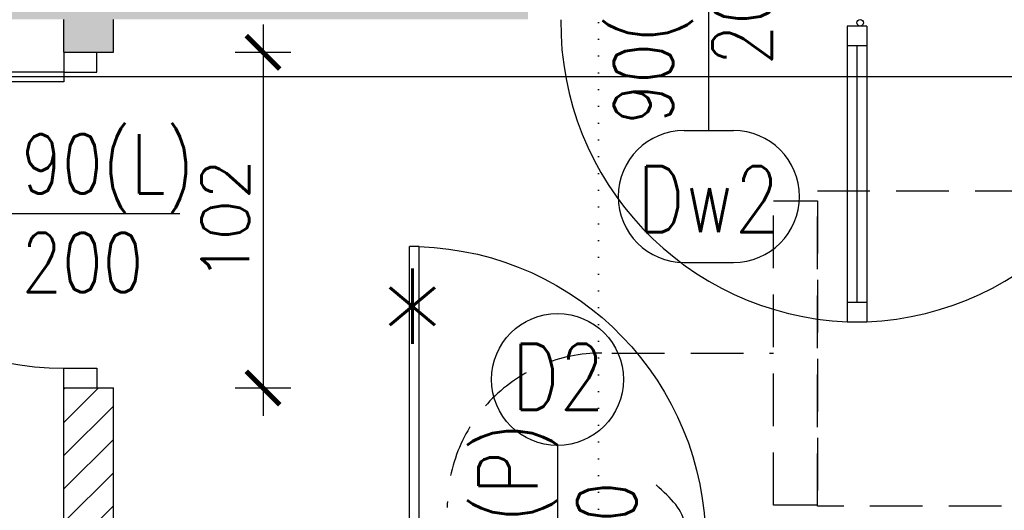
# Model space of a CAD drawing. Header units: millimetres. Extents: x 31969 to 285678, y -69766 to -1123.
# Tile 30 of 102: x 141973 to 142272, y -10350 to -10201. Entities that reach past the tile are written whole.
import ezdxf
from ezdxf.lldxf.tags import DXFTag

# ---------------------------------------------------------------- set-up
doc = ezdxf.new("R2010")
doc.units = ezdxf.units.MM
doc.linetypes.add('DOT', pattern=[0.25, 0, -0.25])
doc.linetypes.add('KRE_16_8', pattern=[24, 16, -8])
for name, color, linetype in [('a- wentylacja Łukasza 2', 118, 'Continuous'), ('a-opis 1', 3, 'Continuous'), ('a-opis stolarki 1', 3, 'Continuous'), ('a-opis stolarki 2', 1, 'Continuous'), ('a-przekrój 2', 251, 'Continuous'), ('a-stolarka drzwiowa', 3, 'Continuous'), ('a-stolarka okienna', 3, 'Continuous'), ('a-szkło', 4, 'Continuous'), ('a-szraf', 252, 'Continuous'), ('a-wymiary', 11, 'Continuous'), ('a-ściany działowe projektowane', 5, 'Continuous'), ('a-ściany istniejące murowane', 6, 'Continuous')]:
    doc.layers.add(name, color=color, linetype=linetype)
doc.styles.add('MAREK', font='simplex.shx')
doc.styles.add('WYMIAR', font='romans.shx', dxfattribs={"width": 0.8})
tags = doc.linetypes.add('DASHED', pattern=[0.75, 0.5, -0.25]).pattern_tags.tags
tags[6:7] = [DXFTag(74, 4), DXFTag(75, 0), DXFTag(340, '0'), DXFTag(46, 1.0), DXFTag(50, 0.0), DXFTag(44, 0.0), DXFTag(45, 0.0)]
tags[4:5] = [DXFTag(74, 4), DXFTag(75, 0), DXFTag(340, '0'), DXFTag(46, 1.0), DXFTag(50, 0.0), DXFTag(44, 0.0), DXFTag(45, 0.0)]
doc.dimstyles.new('MAREK', dxfattribs={"dimscale": 0.85, "dimtxt": 17, "dimasz": 12, "dimexe": 10, "dimexo": 0.625, "dimgap": 5, "dimtad": 1, "dimdec": 1, "dimdsep": 46, "dimtxsty": 'MAREK', "dimblk1": 'ARCHTICK', "dimblk2": 'ARCHTICK', "dimsah": 1, "dimcen": 2.5, "dimdle": 10, "dimadec": 0, "dimazin": 0, "dimtfac": 1, "dimtdec": 1, "dimtmove": 1, "dimatfit": 3, "dimldrblk": 'ARCHTICK', "dimfxl": 0, "dimtolj": 1, "dimtzin": 0, "dimarcsym": 0})

# ---------------------------------------------------------------- blocks, each defined once
blk = doc.blocks.new('A$C42BE72CD')
at = {"layer": 'a-stolarka drzwiowa'}
for p, q in [((6, 99.95), (0, 99.95)), ((6, 89.95), (6, 99.95)), ((96, 89.95), (96, 99.95)), ((96, 99.95), (102, 99.95)), ((0, 89.95), (6, 89.95)), ((6, 89.95), (9, 89.95)), ((6, 89.95), (6, 0)), ((9, 89.95), (9, 0)), ((102, 89.95), (96, 89.95)), ((9, 0), (6, 0))]:
    blk.add_line(p, q, dxfattribs=at)
at = {"layer": 'a-stolarka drzwiowa', "linetype": 'DASHED', "lineweight": 25, "ltscale": 20}
blk.add_arc((6, 89.95), 90, 271.9102, 0, dxfattribs=at)
blk = doc.blocks.new('_ARCHTICK')
at = {"color": 0, "linetype": 'ByBlock', "const_width": 0.15}
blk.add_lwpolyline([(-0.5, -0.5), (0.5, 0.5)], dxfattribs=at)
blk = doc.blocks.new('*D808')
at = {"layer": 'a-wymiary', "color": 0, "lineweight": -2, "ltscale": 100}
for p, q in [((142046.56, -10202.6), (142046.56, -10321.6)), ((142038.06, -10211.1), (142055.06, -10211.1)), ((142038.06, -10313.1), (142055.06, -10313.1))]:
    blk.add_line(p, q, dxfattribs=at)
at = {"layer": 'DEFPOINTS', "color": 0, "ltscale": 100}
for p in [(142001.07, -10211.1), (142001.07, -10313.1), (142046.56, -10313.1)]:
    blk.add_point(p, dxfattribs=at)
at = {"layer": 'a-wymiary', "color": 0, "lineweight": -2, "ltscale": 100, "xscale": 10.2, "yscale": 10.2, "zscale": 10.2}
for p, rotation in [((142046.56, -10211.1), 90), ((142046.56, -10313.1), 270)]:
    blk.add_blockref('_ARCHTICK', p, dxfattribs=dict(at, rotation=rotation))
at = {"layer": 'a-wymiary', "color": 0, "ltscale": 100, "insert": (142035.08, -10262.1), "char_height": 14.45, "attachment_point": 5, "rotation": 90, "style": 'MAREK'}
blk.add_mtext('\\A1;102', dxfattribs=at)

msp = doc.modelspace()

# ---------------------------------------------------------------- hatches: boundary and pattern name
at = {"layer": 'a-przekrój 2', "ltscale": 0.1}
h = msp.add_hatch(dxfattribs=at)
h.set_pattern_fill('LINE', color=256, scale=2.25, angle=45)
h.paths.add_polyline_path([(142266.07, -10375.1), (142266.07, -10360.1), (142236.07, -10360.1), (142236.07, -10375.1)])
h.paths.add_polyline_path([(142181.07, -10500.1), (142191.07, -10500.1), (142191.07, -10488.1), (142181.07, -10488.1)])
h.paths.add_polyline_path([(142089.07, -10500.1), (142089.07, -10488.1), (142027.07, -10488.1), (142027.07, -10500.1)])
h.paths.add_polyline_path([(142001.07, -10503.1), (141986.07, -10503.1), (141986.07, -10593.1), (142001.07, -10593.1)])
h.paths.add_polyline_path([(142001.07, -10313.1), (141986.07, -10313.1), (141986.07, -10360.1), (142001.07, -10360.1)])
at = {"layer": 'a-szraf', "ltscale": 0.9}
h = msp.add_hatch(color=254, dxfattribs=at)
h.dxf.hatch_style = 1
h.paths.add_polyline_path([(140708.07, -9549.1), (140698.07, -9549.1), (140674.07, -9549.1), (140623.07, -9549.1), (140623.07, -9604.1), (140663.07, -9604.1), (140663.07, -9784.1), (140688.07, -9784.1), (140688.07, -9604.1), (140708.07, -9604.1)])
h.paths.add_polyline_path([(140483.07, -9549.1), (140409.07, -9549.1), (140409.07, -9604.1), (140483.07, -9604.1)])
h.paths.add_polyline_path([(140269.07, -9549.1), (140213.07, -9549.1), (140213.07, -9604.1), (140269.07, -9604.1)])
h.paths.add_polyline_path([(140269.07, -9534.1), (140213.07, -9534.1), (140213.07, -9549.1), (140269.07, -9549.1)])
h.paths.add_polyline_path([(140483.07, -9534.1), (140409.07, -9534.1), (140409.07, -9549.1), (140483.07, -9549.1)])
h.paths.add_polyline_path([(140664.07, -9534.1), (140623.07, -9534.1), (140623.07, -9549.1), (140664.07, -9549.1)])
h.paths.add_polyline_path([(140668.07, -9534.1), (140664.07, -9534.1), (140664.07, -9549.1), (140668.07, -9549.1)])
h.paths.add_polyline_path([(140674.07, -9540.1), (140674.07, -9534.1), (140668.07, -9534.1), (140668.07, -9549.1)])
h.paths.add_polyline_path([(140674.07, -9540.1), (140668.07, -9549.1), (140674.07, -9549.1)], flags=17)
h.paths.add_polyline_path([(140708.07, -9534.1), (140698.07, -9534.1), (140698.07, -9549.1), (140708.07, -9549.1)])
h.paths.add_polyline_path([(140688.07, -9894.1), (140680.07, -9894.1), (140663.07, -9894.1), (140663.07, -10157.1), (140656.09, -10157.1), (140656.09, -10201.1), (140710.57, -10201.1), (140710.57, -10157.1), (140688.07, -10157.1)])
h.paths.add_polyline_path([(140558.07, -10157.1), (140213.07, -10157.1), (140213.07, -10201.1), (140558.07, -10201.1)])
h.paths.add_polyline_path([(140458.07, -10332.1), (140393.07, -10332.1), (140393.07, -10347.1), (140443.07, -10347.1), (140443.07, -10605.1), (140413.07, -10605.1), (140413.07, -10660.1), (140458.07, -10660.1), (140478.07, -10660.1), (140478.07, -10605.1), (140458.07, -10605.1)])
h.paths.add_polyline_path([(140298.07, -10332.1), (140213.07, -10332.1), (140213.07, -10347.1), (140298.07, -10347.1)])
h.paths.add_polyline_path([(140273.07, -10660.1), (140213.07, -10660.1), (140213.07, -10675.1), (140273.07, -10675.1)])
h.paths.add_polyline_path([(140273.07, -10605.1), (140213.07, -10605.1), (140213.07, -10660.1), (140273.07, -10660.1)])
h.paths.add_polyline_path([(140458.07, -10660.1), (140413.07, -10660.1), (140413.07, -10675.1), (140458.07, -10675.1)])
h.paths.add_polyline_path([(140713.07, -10605.1), (140618.07, -10605.1), (140618.07, -10660.1), (140713.07, -10660.1)])
h.paths.add_polyline_path([(140966.07, -10605.1), (140928.07, -10605.1), (140928.07, -10332.82), (140913.35, -10318.1), (140873.07, -10318.1), (140873.07, -10605.1), (140853.07, -10605.1), (140853.07, -10660.1), (140873.07, -10660.1), (140873.07, -10675.1), (140873.07, -10690.1), (140928.07, -10690.1), (140933.07, -10690.1), (140951.35, -10690.1), (140966.07, -10675.38)])
h.paths.add_polyline_path([(140708.07, -10378.1), (140693.07, -10378.1), (140693.07, -10346.1), (140668.07, -10346.1), (140668.07, -10398.6), (140681.58, -10398.6), (140694.57, -10398.6), (140694.57, -10412.6), (140680.57, -10412.6), (140668.07, -10412.6), (140668.07, -10478.1), (140708.07, -10478.1)])
h.paths.add_polyline_path([(140680.57, -10398.6), (140668.07, -10398.6), (140668.07, -10412.6), (140680.57, -10412.6)], flags=17)
h.paths.add_polyline_path([(140928.07, -10855.1), (140873.07, -10855.1), (140873.07, -10910.1), (140928.07, -10910.1)])
h.paths.add_polyline_path([(140873.07, -10855.1), (140858.07, -10855.1), (140858.07, -10910.1), (140873.07, -10910.1)])
h.paths.add_polyline_path([(141798.07, -10660.1), (141831.07, -10660.1), (141831.07, -10605.1), (141146.07, -10605.1), (141146.07, -10613.1), (141146.07, -10675.38), (141160.79, -10690.1), (141743.07, -10690.1), (141743.07, -11070.1), (141146.07, -11070.1), (141146.07, -11332.6), (141181.07, -11332.6), (141181.07, -11094.1), (141743.07, -11094.1), (141743.07, -11145.1), (141798.07, -11145.1), (141798.07, -11075.1)])
h.paths.add_polyline_path([(141798.07, -11285.1), (141743.07, -11285.1), (141743.07, -11332.6), (141798.07, -11332.6)])
h.paths.add_polyline_path([(141813.07, -11285.1), (141798.07, -11285.1), (141798.07, -11332.6), (141813.07, -11332.6)])
h.paths.add_polyline_path([(141813.07, -11075.1), (141798.07, -11075.1), (141798.07, -11145.1), (141813.07, -11145.1)], flags=17)
h.paths.add_polyline_path([(140928.07, -11075.1), (140873.07, -11075.1), (140873.07, -11130.1), (140928.07, -11130.1)])
h.paths.add_polyline_path([(140873.07, -11075.1), (140858.07, -11075.1), (140858.07, -11130.1), (140873.07, -11130.1)])
h.paths.add_polyline_path([(140928.07, -11295.1), (140873.07, -11295.1), (140873.07, -11332.6), (140928.07, -11332.6)])
h.paths.add_polyline_path([(140873.07, -11295.1), (140858.07, -11295.1), (140858.07, -11332.6), (140873.07, -11332.6)])
h.paths.add_polyline_path([(140928.07, -9604.1), (140953.07, -9604.1), (140953.07, -9549.1), (140848.07, -9549.1), (140848.07, -9604.1), (140873.07, -9604.1), (140873.07, -10157.1), (140850.57, -10157.1), (140850.57, -10201.1), (140873.07, -10201.1), (140873.07, -10216.1), (140913.35, -10216.1), (140928.07, -10201.38), (140928.07, -10201.1), (140942.98, -10201.1), (140942.98, -10184.23), (141011.24, -10184.23), (141011.24, -10201.1), (141161.07, -10201.1), (141161.07, -10193.1), (141161.07, -10171.82), (141146.35, -10157.1), (141047.57, -10157.1), (141047.57, -10170.6), (141047.57, -10184.6), (141027.57, -10184.6), (141027.57, -10170.6), (141027.57, -10157.1), (140928.07, -10157.1)])
h.paths.add_polyline_path([(140953.07, -9534.1), (140848.07, -9534.1), (140848.07, -9549.1), (140953.07, -9549.1)])
h.paths.add_polyline_path([(141167.07, -9549.1), (141093.07, -9549.1), (141093.07, -9604.1), (141167.07, -9604.1)])
h.paths.add_polyline_path([(141167.07, -9534.1), (141093.07, -9534.1), (141093.07, -9549.1), (141167.07, -9549.1)])
h.paths.add_polyline_path([(141381.07, -9549.1), (141307.07, -9549.1), (141307.07, -9604.1), (141381.07, -9604.1)])
h.paths.add_polyline_path([(141381.07, -9534.1), (141307.07, -9534.1), (141307.07, -9549.1), (141381.07, -9549.1)])
h.paths.add_polyline_path([(141586.07, -9549.1), (141521.07, -9549.1), (141521.07, -9604.1), (141586.07, -9604.1)])
h.paths.add_polyline_path([(141586.07, -9534.1), (141521.07, -9534.1), (141521.07, -9549.1), (141586.07, -9549.1)])
h.paths.add_polyline_path([(141834.07, -9549.1), (141726.07, -9549.1), (141726.07, -9604.1), (141834.07, -9604.1)])
h.paths.add_polyline_path([(141834.07, -9534.1), (141726.07, -9534.1), (141726.07, -9549.1), (141834.07, -9549.1)])
h.paths.add_polyline_path([(142048.07, -9549.1), (141974.07, -9549.1), (141974.07, -9604.1), (142048.07, -9604.1)])
h.paths.add_polyline_path([(142048.07, -9534.1), (141974.07, -9534.1), (141974.07, -9549.1), (142048.07, -9549.1)])
h.paths.add_polyline_path([(141047.57, -10157.1), (141027.57, -10157.1), (141027.57, -10170.6), (141047.57, -10170.6)], flags=17)
h.paths.add_polyline_path([(141530.57, -10170.6), (141530.57, -10157.1), (141332.79, -10157.1), (141318.07, -10171.82), (141318.07, -10201.1), (141986.07, -10201.1), (141986.07, -10211.1), (142001.07, -10211.1), (142001.07, -10201.1), (142127.07, -10201.1), (142127.07, -10193.1), (142127.07, -10171.82), (142112.35, -10157.1), (141914.57, -10157.1), (141914.57, -10170.6), (141914.57, -10184.6), (141900.57, -10184.6), (141900.57, -10170.6), (141900.57, -10157.1), (141544.57, -10157.1), (141544.57, -10170.6), (141544.57, -10184.6), (141530.57, -10184.6)])
h.paths.add_polyline_path([(141544.57, -10157.1), (141530.57, -10157.1), (141530.57, -10170.6), (141544.57, -10170.6)], flags=17)
h.paths.add_polyline_path([(141914.57, -10157.1), (141900.57, -10157.1), (141900.57, -10170.6), (141914.57, -10170.6)], flags=17)
h.paths.add_polyline_path([(140965.88, -10192.67), (140994.96, -10192.67), (140994.96, -10167.01), (140965.88, -10167.01)], flags=25)

# ---------------------------------------------------------------- linework, layer by layer
at = {"layer": 'a- wentylacja Łukasza 2', "linetype": 'KRE_16_8'}
msp.add_line((142152.56, -10302.49), (142201.76, -10302.49), dxfattribs=at)
for points in [[(142215.06, -10253.24), (142295.06, -10253.24), (142295.06, -10349.04), (142215.06, -10349.04)], [(142201.76, -10256.24), (142215.06, -10256.24), (142215.06, -10348.74), (142201.76, -10348.74)]]:
    msp.add_lwpolyline(points, close=True, dxfattribs=at)
msp.add_arc((142149.56, -10349.49), 47, 90, 180, dxfattribs=at)
at = {"layer": 'a- wentylacja Łukasza 2', "linetype": 'DASHED', "ltscale": 0.009}
msp.add_spline([(142172.93, -10392.39), (142164.37, -10368.85), (142174.42, -10354.49), (142166.09, -10342.59)], degree=3, dxfattribs=at)
at = {"layer": 'a-opis 1', "linetype": 'DOT', "ltscale": 20}
msp.add_line((142148.48, -9498.2), (142148.5, -10504.8), dxfattribs=at)
at = {"layer": 'a-opis stolarki 1'}
for p, q in [((142182.07, -10234.88), (142182.07, -10162.07)), ((141959.94, -10260.1), (142021.23, -10260.1)), ((142136.07, -10330.58), (142136.07, -10395.25))]:
    msp.add_line(p, q, dxfattribs=at)
at = {"layer": 'a-opis stolarki 2'}
for p, q in [((142174.57, -10234.88), (142189.57, -10234.88)), ((142174.57, -10274.98), (142189.57, -10274.98))]:
    msp.add_line(p, q, dxfattribs=at)
msp.add_circle((142136.07, -10310.53), 20.05, dxfattribs=at)
for centre, start, end in [((142174.57, -10254.93), 90, 270), ((142189.57, -10254.93), 270, 90)]:
    msp.add_arc(centre, 20.05, start, end, dxfattribs=at)
at = {"layer": 'a-stolarka drzwiowa'}
for p, q in [((142230.07, -10203.1), (142224.07, -10203.1)), ((142224.07, -10203.1), (142224.07, -10293.01)), ((142230.07, -10203.1), (142230.07, -10293.01)), ((142230.07, -10209.1), (142224.07, -10209.1)), ((142224.07, -10287.01), (142230.07, -10287.01)), ((142224.07, -10293.01), (142230.07, -10293.01))]:
    msp.add_line(p, q, dxfattribs=at)
msp.add_circle((142228.07, -10202.1), 1, dxfattribs=at)
at = {"layer": 'a-stolarka drzwiowa', "linetype": 'DASHED', "lineweight": 25, "ltscale": 20}
for centre, start, end in [((142228.07, -10202.1), 179.4792, 267.4807), ((142226.07, -10202.1), 272.5193, 0.5208)]:
    msp.add_arc(centre, 91, start, end, dxfattribs=at)
at = {"layer": 'a-stolarka okienna', "linetype": 'DASHED', "lineweight": 25, "ltscale": 40}
msp.add_line((143522.33, -10218.55), (140656.09, -10218.55), dxfattribs=at)
at = {"layer": 'a-szkło', "ltscale": 100}
msp.add_line((142227.07, -10209.1), (142227.07, -10287.01), dxfattribs=at)
at = {"layer": 'a-ściany działowe projektowane', "ltscale": 20}
for p, q in [((141986.07, -10360.1), (141986.07, -10313.1)), ((141986.07, -10313.1), (142001.07, -10313.1)), ((142001.07, -10360.1), (142001.07, -10313.1))]:
    msp.add_line(p, q, dxfattribs=at)
at = {"layer": 'a-ściany istniejące murowane'}
for p, q in [((141986.07, -10211.1), (141986.07, -10201.1)), ((142001.07, -10211.1), (142001.07, -10201.1)), ((141986.07, -10211.1), (142001.07, -10211.1))]:
    msp.add_line(p, q, dxfattribs=at)

# ---------------------------------------------------------------- block references
at = {"layer": 'a-stolarka drzwiowa', "ltscale": 100, "rotation": 269.9999999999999}
msp.add_blockref('A$C42BE72CD', (141896.12, -10211.1), dxfattribs=at)
at = {"layer": 'a-stolarka drzwiowa', "ltscale": 100, "xscale": -1, "rotation": 180}
msp.add_blockref('A$C42BE72CD', (142085.07, -10270.15), dxfattribs=at)

# ---------------------------------------------------------------- texts
at = {"layer": 'a-opis stolarki 1', "char_height": 18, "width": 35.8438, "rotation": 90, "style": 'WYMIAR'}
for s, insert, attachment_point in [('\\P90(P)\\P200', (142123.19, -10178.01), 3), ('{\\W0.995659; }\\P90(P)\\P200', (142160.05, -10378.65), 7)]:
    msp.add_mtext(s, dxfattribs=dict(at, insert=insert, attachment_point=attachment_point))
at = {"layer": 'a-opis stolarki 1', "insert": (141973.15, -10283.97), "char_height": 18, "width": 35.8438, "attachment_point": 7, "style": 'WYMIAR'}
msp.add_mtext('{\\W0.995659; }\\P90(L)\\P200', dxfattribs=at)
at = {"layer": 'a-opis stolarki 2', "char_height": 20.047, "width": 23.6587, "attachment_point": 9, "style": 'WYMIAR'}
for s, insert in [('Dw2', (142203.6, -10265.78)), ('D2', (142150.37, -10319.71))]:
    msp.add_mtext(s, dxfattribs=dict(at, insert=insert))
at = {"layer": 'a-opis stolarki 2', "insert": (142043.58, -10316.92), "char_height": 40.095, "attachment_point": 7, "style": 'WYMIAR'}
msp.add_mtext_dynamic_manual_height_columns('\\A1;{\\W1.35983; }*', width=124.3193, gutter_width=12.5, heights=[0], dxfattribs=at)

# ---------------------------------------------------------------- dimensions: what is measured, and where the dimension line sits
at = {"layer": 'a-wymiary', "ltscale": 100}
dim = msp.add_linear_dim(base=(142046.56, -10313.1), p1=(142001.07, -10211.1), p2=(142001.07, -10313.1), angle=90, dimstyle='MAREK', dxfattribs=at)
dim.commit()
dim.dimension.update_dxf_attribs({"geometry": '*D808', "text_midpoint": (142035.08, -10262.1)})

doc.saveas('drawing.dxf')
